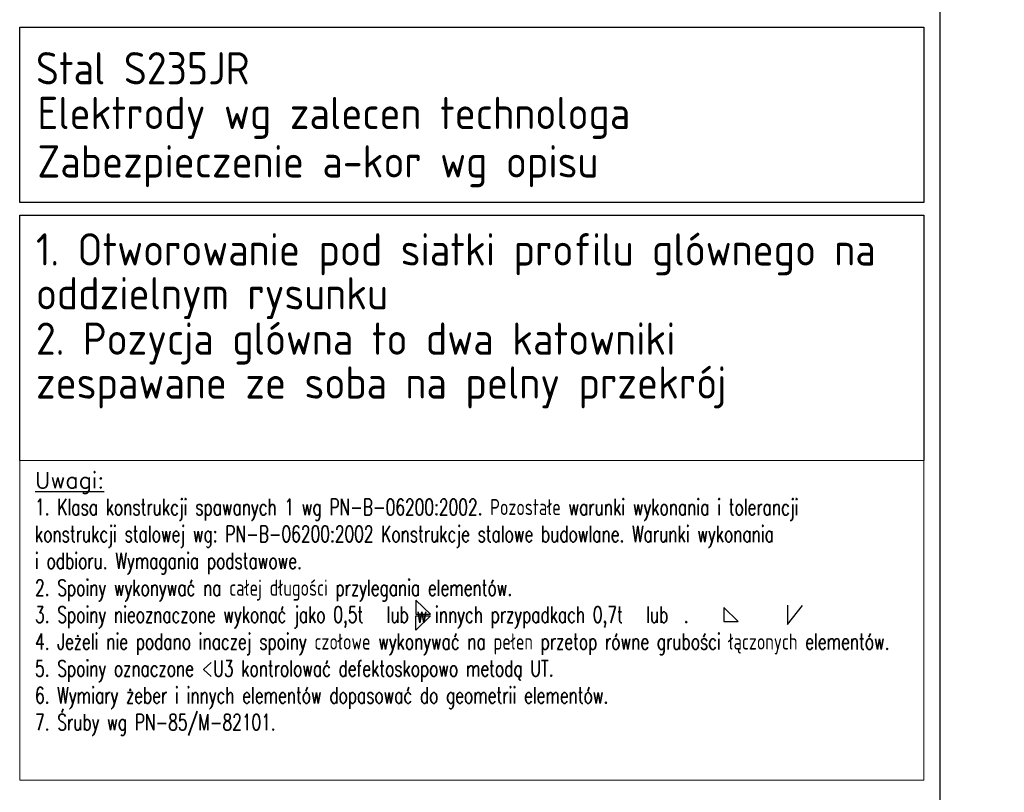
# Model space of a CAD drawing. Header units: millimetres. Extents: x -34919 to 306996, y -293018 to -145733.
# Tile 177 of 256: x 81602 to 82822, y -195615 to -194657. Entities that reach past the tile are written whole.
import ezdxf

# ---------------------------------------------------------------- set-up
doc = ezdxf.new("R2010")
doc.units = ezdxf.units.MM
doc.header["$LTSCALE"] = 3
doc.layers.add('P0', color=7, linetype='Continuous')
doc.layers.add('Prz', color=5, linetype='Continuous')
doc.styles.add('NOVE3', font='romans.shx', dxfattribs={"width": 0.7})
doc.styles.add('NOVE4', font='isocp.shx')

msp = doc.modelspace()

# ---------------------------------------------------------------- linework, layer by layer
at = {"color": 4, "lineweight": 30, "elevation": 0}
msp.add_lwpolyline([(81602.729, -194665.988), (82722.729, -194665.988), (82722.729, -194883.328), (81602.729, -194883.328)], close=True, dxfattribs=at)
at = {"color": 4, "lineweight": 18, "elevation": 0}
msp.add_lwpolyline([(81602.729, -195203.336), (82722.729, -195203.336), (82722.729, -195599.774), (81602.729, -195599.774)], close=True, dxfattribs=at)
at = {"color": 4, "elevation": 0}
for points in [[(82093.285, -195376.379), (82093.285, -195393.911), (82111.361, -195393.911), (82093.285, -195376.379)], [(82474.75, -195385.559), (82474.75, -195403.091), (82492.826, -195403.091), (82474.75, -195385.559)], [(82553.751, -195382.533), (82553.751, -195406.734), (82572.271, -195383.245)], [(82093.285, -195413.567), (82093.285, -195396.036), (82111.361, -195396.036), (82093.285, -195413.567)]]:
    msp.add_lwpolyline(points, dxfattribs=at)
at = {"layer": 'P0', "color": 4}
for p, q in [((81602.729, -194899.009, 0), (82722.729, -194899.009, 0)), ((81602.729, -195203.336, 0), (81602.729, -194899.009, 0)), ((82722.729, -194899.009, 0), (82722.729, -195203.336, 0))]:
    msp.add_line(p, q, dxfattribs=at)
at = {"layer": 'Prz', "elevation": 0}
msp.add_lwpolyline([(82742.729, -196117.464), (78642.729, -196117.464), (78642.729, -193217.464), (82742.729, -193217.464)], close=True, dxfattribs=at)

# ---------------------------------------------------------------- texts
at = {"color": 3, "style": 'NOVE4'}
for s, p in [('Stal S235JR', (81622.493, -194737.033, 0)), ('Elektrody wg zalecen technologa', (81624.28, -194792.473, 0)), ('Zabezpieczenie a-kor wg opisu', (81624.28, -194852.473, 0)), ('1. Otworowanie pod siatki profilu glównego na', (81622.493, -194961.611, 0)), ('oddzielnym rysunku', (81622.493, -195016.013, 0)), ('2. Pozycja glówna to dwa katowniki', (81622.493, -195072.282, 0)), ('zespawane ze soba na pelny przekrój', (81622.493, -195126.684, 0))]:
    msp.add_text(s, height=40, dxfattribs=at).set_placement(p)
at = {"color": 20, "attachment_point": 1, "style": 'NOVE3'}
for s, insert, char_height, width in [('{\\C1;Wytyczne montażowe\\P\\H0.83333x;\\C3;Podczas montażu należy bezwzględnie przestrzegać dopuszczalnych tolerancji z uwagi na ścisłe dopasowanie elementów amortyzujących ugięcia dźwigarów przekrycia auli.\\P\\H1.2x;\\C1;\\PZabezpieczenia antykorozyjne.\\C256;\\P\\H0.83333x;\\C3;Wszystkie elementy stalowe konstrukcji należy poddać ocynkowaniu ogniowemu.\\PKonstrukcje przeznaczone do cynkowania ogniowego powinny odpowiadać następującym warunkom:\\P\\pl900;^I1. Spoiny powinny być wykonane metodą półautomatyczną w osłonie gazów ochronnych. Nie zaleca się spawania elektrodą otuloną, ze względu na złą jakość powłoki cynkowej na spoinach.\\P^I2. Powierzchnia konstrukcji powinna być wolna od: zawalcowań, zgorzelin, odprysków po spawaniu, ostrych krawędzi, zanieczyszczeń farbami, olejami, emulsjami oraz innymi materiałami stosowanymi przy trasowaniu, znakowaniu, spawaniu, wierceniu itp. W przypadku spawania elektrodą należy dokładnie usunąć otulinę spawalniczą w celu zminimalizowania wad powłoki. Po ocynkowaniu uwydatnią się wady jakości powierzchni stali np. zawalcowania, rysy traserskie, zeszlifowania, pory, odpryski spawalnicze, wadliwe spoiny.\\P^I3. Elementy konstrukcyjne powinny posiadać odpowiednie otwory technologiczne do odpowietrzenia, swobodnego przepływu cynku zewnątrz i wewnątrz elementu oraz do podwieszenia (mogą być przyspawane uchwyty z blachy z otworami).\\P^I4. W przypadku powierzchni spawanych na zakładkę, spoina powinna być szczelna ze wszystkich stron (spawana na około), a nakładki szczelnie przylegać do konstrukcji. Przekroje skrzynkowe oraz powierzchnie nakładające się mogą powodować uszkodzenie konstrukcji - pękanie spoin.\\P^I5. Każdy element konstrukcyjny powinien składać się z jednego gatunku stali.\\P^I6. Konstrukcje nie powinny posiadać małych szczelin lub wnęk. Spoiny powinny być szczelne i zamknięte wokół elementu, ponieważ w przeciwnym przypadku mogą po cynkowaniu wylewać się z nich resztki topnika i kwasu pogarszając jakość powłoki (tzw. "krwawe wycieki").\\P^I7. Naddatek wymiarowy dla otworów pod śruby powinien wynosić 1 - 2 mm.\\PTermiczne oddziaływanie kąpieli cynkowej uwalnia w elementach naprężenia wewnętrzne, co może powodować odkształcenia. Szczególnie uwidacznia się to w elementach spawanych. Dotyczy to także dwuteowników spawanych, których odkształcenia po cynkowaniu mogą przekroczyć dopuszczalne normy, oraz nie usztywnionych arkuszy blach i otwartych kształtowników giętych.\\P\\C256;\\P\\pl0;\\H1.2x;\\C1;Malowanie konstrukcji.\\P\\H0.83333x;\\C3;Wszystkie elementy stalowe konstrukcji należy pomalować proszkowo na kolor RAL 9011}', (33837.901, -182331.101), 300, 16331.01415), ('{\\W1;\\L\\C2;Uwagi: \\P\\W0.7;\\l\\C4;1. Klasa konstrukcji spawanych 1 wg PN-B-06200:2002. Pozostałe warunki wykonania i tolerancji konstrukcji stalowej wg: PN-B-06200:2002 Konstrukcje stalowe budowlane. Warunki wykonania ^Ji odbioru. Wymagania podstawowe.  \\P2. Spoiny wykonywać na całej długości przylegania elementów. \\P3. Spoiny nieoznaczone wykonać jako 0,5t   lub w innych przypadkach 0,7t   lub  . \\P4. Jeżeli nie podano inaczej spoiny czołowe wykonywać na pełen przetop równe grubości łączonych elementów. \\P5. Spoiny oznaczone <U3 kontrolować defektoskopowo metodą UT. \\P6. Wymiary żeber i innych elementów dopasować do geometrii elementów. \\P7. Śruby wg PN-85/M-82101.}', (81621.391, -195217.73, 0), 20, 1101.33766)]:
    msp.add_mtext(s, dxfattribs=dict(at, insert=insert, char_height=char_height, width=width))

doc.saveas('drawing.dxf')
